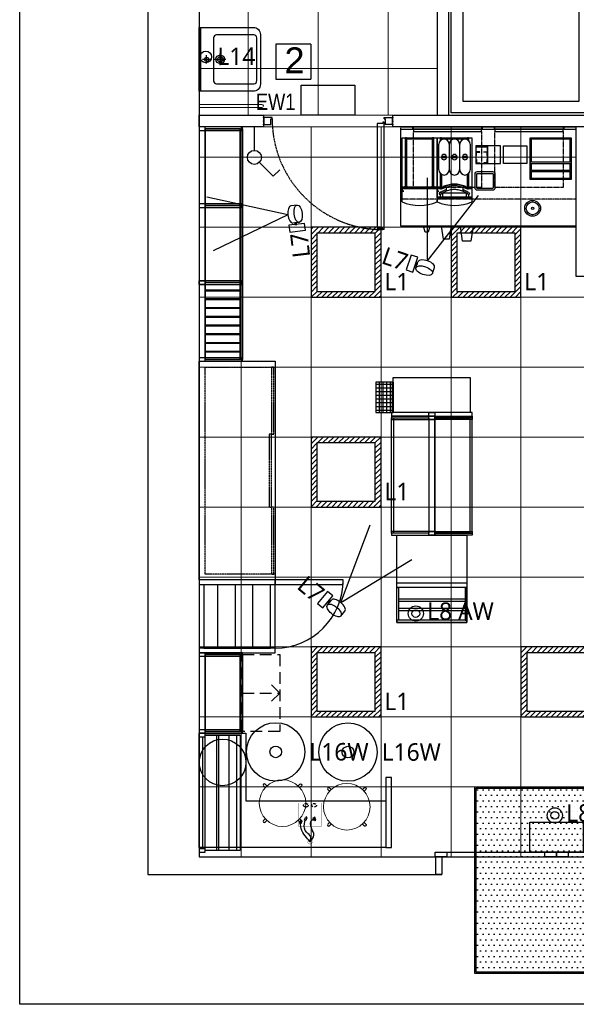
# Model space of a CAD drawing. Header units: millimetres. Extents: x -7934 to 14836, y -13910 to -10668.
# Tile 24 of 42: x 5941 to 6418, y -13826 to -12982. Entities that reach past the tile are written whole.
import ezdxf
from ezdxf.enums import TextEntityAlignment as Align

# ---------------------------------------------------------------- set-up
doc = ezdxf.new("R2010")
doc.units = ezdxf.units.MM
doc.linetypes.add('DASH', pattern=[0.75, 0.5, -0.25])
doc.linetypes.add('DASHED', pattern=[0.75, 0.5, -0.25])
for name, color, linetype in [('!E-L Oprawy', 152, 'Continuous'), ('INSTAL', 50, 'Continuous'), ('NIEBIESKA', 4, 'Continuous')]:
    doc.layers.add(name, color=color, linetype=linetype)
doc.layers.add('A_Podkład', color=253, linetype='Continuous', transparency=0.4)
doc.layers.add('sufit', color=163, linetype='Continuous', lineweight=18)
doc.styles.add('Arial', font='arial.ttf', dxfattribs={"height": 25})
doc.styles.add('E-L', font='l_10646.ttf', dxfattribs={"height": 15})
picture_1 = doc.add_image_def('image1.png', size_in_pixel=(800, 450))

# ---------------------------------------------------------------- blocks, each defined once
blk = doc.blocks.new('EL_L16W')
for radius in [25, 5]:
    blk.add_circle((0, 0), radius)
at = {"insert": (28.92, 7.57), "char_height": 15, "attachment_point": 1, "style": 'E-L'}
blk.add_mtext_dynamic_manual_height_columns('L16W', width=86.5867, gutter_width=75, heights=[0], dxfattribs=at)
blk = doc.blocks.new('A$Ca80a10c8')
h = blk.add_hatch()
h.set_pattern_fill('DOTS', color=256, scale=3)
h.set_pattern_definition([(0, (-21207.973, -14023.4543), (2.38125, 4.7625), [0, -4.7625])])
h.paths.add_polyline_path([(-156.35, 135.24), (-156.35, -22.76), (-18.35, -22.76), (-18.35, 135.24)])
at = {"linetype": 'DASH', "ltscale": 30}
blk.add_line((-156.35, 76.24), (-18.35, 76.24), dxfattribs=at)
for points in [[(-157.35, -23.76), (-157.35, 136.24), (-17.35, 136.24), (-17.35, -23.76)], [(-156.35, -22.76), (-156.35, 135.24), (-18.35, 135.24), (-18.35, -22.76)]]:
    blk.add_lwpolyline(points, close=True)
blk = doc.blocks.new('witryna A')
blk.add_lwpolyline([(-5, 0), (30, 0), (30, -36), (-5, -36)], close=True)
for points in [[(-4, -21), (-4, -1), (29, -1), (29, -21)], [(-5, -21), (-5, -22), (30, -22), (30, -21)], [(29, -21), (-4, -21)], [(-4, -28), (-4, -22)], [(29, -22), (29, -28)], [(-5, -28), (-5, -29), (30, -29), (30, -28)], [(29, -28), (-4, -28)], [(29, -29), (29, -35), (-4, -35), (-4, -29)]]:
    blk.add_lwpolyline(points)
blk = doc.blocks.new('ekspozytor- pokrywki i cukier')
for points in [[(5, 11), (5, 0), (-10, 0), (-10, 11)], [(5, 0), (5, -10), (-10, -10), (-10, 0)]]:
    blk.add_lwpolyline(points, close=True)
for points in [[(4, 0), (4, -10)], [(-9.75, -3.25), (-9.75, -0.25), (-6.75, -0.25), (-6.75, -0.5), (-9.5, -0.5), (-9.5, -3.25), (-9.75, -3.25)], [(-9.75, -6.75), (-9.75, -9.75), (-6.75, -9.75), (-6.75, -9.5), (-9.5, -9.5), (-9.5, -6.75), (-9.75, -6.75)], [(-0.25, -3.25), (-0.25, -0.25), (-3.25, -0.25), (-3.25, -0.5), (-0.5, -0.5), (-0.5, -3.25), (-0.25, -3.25)], [(-0.25, -6.75), (-0.25, -9.75), (-3.25, -9.75), (-3.25, -9.5), (-0.5, -9.5), (-0.5, -6.75), (-0.25, -6.75)]]:
    blk.add_lwpolyline(points)
blk = doc.blocks.new('lodówka na mleko franke')
for p, q in [((0, 0), (3, 0)), ((0, -42.3), (0, 0)), ((3, -0.13), (3, 0)), ((3, 0), (3.8, 0)), ((3.8, 0), (26.2, 0)), ((3.8, 0), (3.8, -0.13)), ((26.2, -0.13), (26.2, 0)), ((26.2, 0), (27, 0)), ((27, 0), (30, 0)), ((27, 0), (27, -0.13)), ((30, 0), (30, -42.3)), ((3, -40.98), (3, -1.27)), ((3.8, -1.27), (3.8, -40.98)), ((25.95, -0.45), (4.05, -0.45)), ((4.05, -0.95), (25.95, -0.95)), ((26.2, -40.98), (26.2, -1.27)), ((27, -1.27), (27, -40.98)), ((30.01, -42.3), (0, -42.3)), ((0, -55), (0, -42.3)), ((0.01, -45.7), (0.01, -42.6)), ((0.16, -42.6), (0.16, -45.7)), ((0.2, -43.8), (0.2, -42.8)), ((0.5, -42.45), (0.31, -42.45)), ((0.31, -45.85), (0.87, -45.85)), ((0.87, -46), (0.31, -46)), ((0.5, -42.8), (0.5, -42.3)), ((0.87, -45.85), (1.06, -45.85)), ((0.87, -45.85), (0.87, -46)), ((1.06, -46), (0.87, -46)), ((1.51, -45.85), (1.06, -45.85)), ((1.06, -46), (1.06, -45.85)), ((1.06, -46), (1.51, -46)), ((1.51, -46), (1.51, -45.85)), ((30, -42.3), (30, -55))]:
    blk.add_line(p, q)
for points in [[(30.2, -42.8), (0, -42.8)], [(30.2, -43.8), (0, -43.8)]]:
    blk.add_lwpolyline(points)
for centre in [(3.4, -41.55), (26.6, -41.55)]:
    blk.add_circle(centre, 0.7)
for centre, radius, start, end in [((3.4, -0.7), 0.7, 20.92483, 339.07517), ((3.4, -0.7), 0.7, 339.07517, 20.92483), ((26.6, -0.7), 0.7, 159.07517, 200.92483), ((26.6, -0.7), 0.7, 200.92483, 159.07517), ((0.31, -42.6), 0.3, 90, 180), ((0.31, -45.7), 0.3, 180, 270), ((0.31, -42.6), 0.15, 90, 180), ((0.31, -45.7), 0.15, 180, 270), ((15, -21.44), 36.76, 245.91485, 294.08515)]:
    blk.add_arc(centre, radius, start, end)
blk = doc.blocks.new('FRANKE Spectra VETRO S V')
for p, q in [((0, 0), (30, 0)), ((0, -423), (0, 0)), ((30, -1.3), (30, 0)), ((30, 0), (38, 0)), ((38, 0), (262, 0)), ((38, 0), (38, -1.3)), ((262, -1.3), (262, 0)), ((262, 0), (270, 0)), ((270, 0), (300, 0)), ((270, 0), (270, -1.3)), ((300, 0), (300, -423)), ((16, -276), (16, -56)), ((30, -23.8), (30, -12.7)), ((38, -12.7), (38, -17.9)), ((259.5, -4.5), (40.5, -4.5)), ((40.5, -9.5), (259.5, -9.5)), ((104, -56), (104, -276)), ((106, -276), (106, -56)), ((194, -56), (194, -276)), ((196, -276), (196, -56)), ((262, -17.9), (262, -12.7)), ((270, -12.7), (270, -23.8)), ((284, -56), (284, -276)), ((82.2, -162.5), (37.8, -162.5)), ((172.2, -162.5), (127.8, -162.5)), ((262.2, -162.5), (217.8, -162.5)), ((37.8, -169.5), (82.2, -169.5)), ((127.8, -169.5), (172.2, -169.5)), ((217.8, -169.5), (262.2, -169.5)), ((30, -423), (30, -308.2)), ((38, -314.1), (38, -422.6)), ((262, -422.6), (262, -314.1)), ((270, -308.2), (270, -423)), ((30, -423), (0, -423)), ((0, -550), (0, -423)), ((0.1, -457), (0.1, -426)), ((1.6, -426), (1.6, -457)), ((2, -438), (2, -428)), ((2, -428), (30, -428)), ((30, -438), (2, -438)), ((5, -424.5), (3.1, -424.5)), ((3.1, -458.5), (8.7, -458.5)), ((8.7, -460), (3.1, -460)), ((5, -428), (5, -423)), ((8.7, -458.5), (10.6, -458.5)), ((8.7, -458.5), (8.7, -460)), ((10.6, -460), (8.7, -460)), ((15.1, -458.5), (10.6, -458.5)), ((10.6, -460), (10.6, -458.5)), ((10.6, -460), (15.1, -460)), ((15.1, -460), (15.1, -458.5)), ((30, -510.7), (30, -488.5)), ((48.5, -472.6), (48.5, -473.7)), ((48.5, -473.7), (251.4, -473.7)), ((48.5, -510.7), (48.5, -473.7)), ((80, -456.2), (80, -425.1)), ((220, -425.1), (220, -456.2)), ((251.4, -473.7), (251.4, -472.6)), ((251.4, -473.7), (251.4, -510.7)), ((300, -423), (270, -423)), ((270, -428), (298, -428)), ((298, -438), (270, -438)), ((270, -488.5), (270, -510.7)), ((295, -423), (295, -428)), ((298, -428), (298, -438)), ((300, -423), (300, -550)), ((6, -512.2), (7.5, -510.7)), ((7.5, -512.2), (6, -512.2)), ((6, -512.2), (6, -521.2)), ((6, -521.2), (7.5, -521.2)), ((7.5, -522.7), (6, -521.2)), ((7.5, -510.7), (7.5, -512.2)), ((292.5, -510.7), (7.5, -510.7)), ((7.5, -512.2), (292.5, -512.2)), ((7.5, -521.2), (7.5, -512.2)), ((7.5, -521.2), (7.5, -522.7)), ((292.5, -521.2), (7.5, -521.2)), ((7.5, -522.7), (292.5, -522.7)), ((292.5, -510.7), (294, -512.2)), ((292.5, -512.2), (292.5, -510.7)), ((294, -512.2), (292.5, -512.2)), ((292.5, -512.2), (292.5, -521.2)), ((294, -521.2), (292.5, -522.7)), ((292.5, -521.2), (294, -521.2)), ((292.5, -522.7), (292.5, -521.2)), ((294, -521.2), (294, -512.2))]:
    blk.add_line(p, q)
for centre in [(29.7, -478.7), (270.2, -478.7)]:
    blk.add_circle(centre, 9.8)
for centre, radius, start, end in [((60, -56), 44, 0, 180), ((34, -7), 7, 20.92483, 339.07517), ((34, -7), 7, 339.07517, 20.92483), ((150, -56), 44, 0, 180), ((240, -56), 44, 0, 180), ((266, -7), 7, 159.07517, 200.92483), ((266, -7), 7, 200.92483, 159.07517), ((60, -166), 22.5, 8.94902, 171.05098), ((150, -166), 22.5, 8.94902, 171.05098), ((240, -166), 22.5, 8.94902, 171.05098), ((60, -166), 22.5, 188.94902, 351.05098), ((150, -166), 22.5, 188.94902, 351.05098), ((240, -166), 22.5, 188.94902, 351.05098), ((60, -276), 44, 180, 0), ((150, -276), 44, 180, 0), ((240, -276), 44, 180, 0), ((30, -348), 80, 270, 293.16888), ((30, -348), 75, 276.1232, 293.16888), ((150, -628.4), 230, 66.83112, 113.16888), ((150, -628.4), 225, 66.83112, 113.16888), ((150, -628.4), 215, 66.83112, 113.16888), ((270, -348), 80, 246.83112, 270), ((270, -348), 75, 246.83112, 263.8768), ((3.1, -426), 3, 90, 180), ((3.1, -457), 3, 180, 270), ((3.1, -426), 1.5, 90, 180), ((3.1, -457), 1.5, 180, 270), ((29.7, -478.7), 11.8, 64.38688, 271.21915), ((29.7, -478.7), 10.9, 66.70282, 271.3087), ((30, -348), 75, 270, 276.1232), ((30, -348), 90, 270, 293.16888), ((150, -628.4), 197.4, 110.77174, 126.35998), ((150, -628.4), 197.4, 53.64002, 69.22826), ((270, -348), 90, 246.83112, 270), ((270, -348), 75, 263.8768, 270), ((150, -214.4), 367.6, 245.91485, 294.08515)]:
    blk.add_arc(centre, radius, start, end)
blk.add_open_spline([(48.5, -472.6), (53.3, -469.5), (58.3, -466.6), (69.2, -460.8), (75.3, -458.1), (87.5, -453.2), (93.7, -451.1), (106.1, -447.7), (112.4, -446.2), (125.2, -444), (131.8, -443.3), (151.7, -442), (165.2, -442.6), (191.7, -446.7), (204.7, -450.2), (223.1, -457.4), (229.1, -460.1), (240.6, -466), (246.2, -469.2), (251.4, -472.6)], degree=3, knots=[41.807527, 41.807527, 41.807527, 41.807527, 43.46432, 43.46432, 45.408669, 45.408669, 47.353018, 47.353018, 49.266227, 49.266227, 51.179436, 51.179436, 55.005855, 55.005855, 58.832274, 58.832274, 60.745484, 60.745484, 62.658693, 62.658693, 62.658693, 62.658693])
blk = doc.blocks.new('kubki-z g góry')
for points in [[(6.17, 0), (4.79, -5.28), (3.48, -5.28), (2.17, -5.28), (0.79, 0)], [(24.71, 0), (23.02, -11.36), (20.47, -11.36), (17.93, -11.36), (16.24, 0)], [(43.44, 0), (41.52, -12.86), (37.98, -12.86), (34.44, -12.86), (32.52, 0)]]:
    blk.add_lwpolyline(points)
blk = doc.blocks.new('Puszka_ladowarki')
at = {"linetype": 'DASH', "ltscale": 5, "const_width": 0.25}
blk.add_lwpolyline([(-20.21, 9.5), (0, 9.5), (0, -9.5), (-20.21, -9.5), (-20.21, 9.5), (-16.21, 9.5), (-16.21, -9.5)], dxfattribs=at)
at = {"linetype": 'DASH', "ltscale": 5}
for centre in [(-18.21, 3.5), (-18.21, -3.5)]:
    blk.add_ellipse(centre, major_axis=(0, 2), ratio=0.75, dxfattribs=at)
blk = doc.blocks.new('Przelotka_w blacie')
at = {"ltscale": 0.5}
for points in [[(-18.32, 4.37), (-18.52, 4.99), (-20.93, 4.18), (-20.72, 3.57)], [(-18.17, 4.42), (-17.89, 3.57), (-20.59, 2.67), (-20.87, 3.52)], [(-20.47, -2.84), (-21.07, -2.59), (-21.39, -3.35), (-20.79, -3.6)], [(-20.41, -2.7), (-18.09, -3.67), (-18.52, -4.72), (-20.85, -3.75)], [(-17.51, -7.5), (-15.64, -7.5), (-15.64, -8.63), (-17.51, -8.63)]]:
    blk.add_lwpolyline(points, close=True, dxfattribs=at)
at = {"const_width": 0.25}
blk.add_lwpolyline([(2, 0, -1), (-2, 0, -1), (2, 0, 0.267949)], format="xyb", dxfattribs=at)
at = {"ltscale": 0.5}
blk.add_lwpolyline([(-17.51, -7.65), (-17.94, -7.65, 0.414214), (-18.16, -7.87), (-18.16, -8.25, 0.414214), (-17.94, -8.47), (-17.51, -8.47)], format="xyb", dxfattribs=at)
for points in [[(0, 0), (-5.5, 3.39), (-11.77, 1.2), (-18.55, 1.77), (-19.24, 3.12)], [(0, 0), (-4, 0.72), (-8.05, -3.06), (-15.31, -4.83), (-18.31, -4.2)], [(0, 0), (-4.96, -4.05), (-11.35, -7.7), (-15.64, -8.06)]]:
    blk.add_spline(points, degree=3)
blk = doc.blocks.new('podkład')
at = {"layer": 'A_Podkład'}
h = blk.add_hatch(dxfattribs=at)
h.set_pattern_fill('ANSI37', color=256, angle=315)
h.set_pattern_definition([(0, (-20487.3457, 24640.3352), (1e-15, 3.175), []), (90, (-20487.3457, 24640.3352), (-3.175, 1e-15), [])])
h.paths.add_polyline_path([(195.5, -822), (195.5, -848), (209.5, -848), (209.5, -822)])
for p, q in [((109.8, -531.95), (109.8, -561.95)), ((139.8, -531.95), (109.8, -531.95)), ((139.8, -531.95), (139.8, -561.95)), ((62, -549.87), (62, -540.12)), ((46.8, -544.99), (53.8, -544.99)), ((50.3, -548.49), (50.3, -541.49)), ((57.12, -544.99), (66.87, -544.99)), ((109.8, -561.95), (139.8, -561.95)), ((106.5, -595), (99.5, -595)), ((99.5, -595), (99.5, -601)), ((105.5, -596), (106.5, -596)), ((105.5, -601), (105.5, -596)), ((106.5, -596), (106.5, -595)), ((202.5, -599), (201.5, -599)), ((201.5, -599), (201.5, -600)), ((202.5, -595), (209.5, -595)), ((202.5, -596), (202.5, -595)), ((202.5, -596), (203.5, -596)), ((202.5, -691), (202.5, -599)), ((203.5, -596), (203.5, -601)), ((209.5, -595), (209.5, -601)), ((99.5, -601), (105.5, -601)), ((196.5, -600), (196.5, -690)), ((201.5, -600), (196.5, -600)), ((209.5, -601), (203.5, -601)), ((44, -669), (44, -672)), ((81, -669), (44, -669)), ((44, -672), (49, -672)), ((44, -672), (81, -672)), ((49, -672), (49, -669)), ((81, -672), (81, -669)), ((201.5, -690), (196.5, -690)), ((201.5, -691), (201.5, -690)), ((202.5, -691), (201.5, -691)), ((44, -735), (44, -738)), ((81, -735), (44, -735)), ((44, -738), (49, -738)), ((44, -738), (81, -738)), ((49, -738), (49, -735)), ((81, -738), (81, -735)), ((209.5, -822), (209.5, -848)), ((209.5, -822), (209.5, -848)), ((210.5, -822), (210.5, -848)), ((60, -1050), (60, -995.5)), ((75, -1050), (75, -995.5)), ((90, -1050), (90, -995.5)), ((213.5, -994), (273.5, -994)), ((47, -1222), (47, -1126)), ((79, -1124.5), (49, -1124.5)), ((59.04, -1223.5), (59.04, -1124.5)), ((60.88, -1223.5), (60.88, -1124.5)), ((69.77, -1223.5), (69.77, -1124.5)), ((76.26, -1223.5), (76.26, -1124.5)), ((79, -1223.5), (49, -1223.5))]:
    blk.add_line(p, q, dxfattribs=at)
at = {"layer": 'A_Podkład', "linetype": 'Continuous', "lineweight": 20}
for p, q in [((44.32, -580.77), (43.98, -580.77)), ((43.98, -589.22), (43.98, -580.77)), ((44.32, -589.22), (44.32, -580.77)), ((44.32, -589.22), (43.98, -589.22)), ((44.32, -583.64), (97.64, -583.64)), ((44.32, -586.35), (97.64, -586.35))]:
    blk.add_line(p, q, dxfattribs=at)
at = {"layer": 'A_Podkład'}
for points in [[(449, -1244), (904, -1244), (904, 0), (0, 0), (0, -1244), (252, -1244)], [(380, -381), (380, -421), (370, -421), (370, -381), (270, -381), (270, -581), (370, -581), (370, -481), (380, -481), (380, -501), (470, -501), (470, -491), (480, -491), (480, -511), (380, -511), (380, -591), (260, -591), (260, -371), (480, -371), (480, -431), (470, -431), (470, -381), (380, -381), (380, -419.9)], [(45.3, -572.4), (45.3, -517.59)], [(49, -670.5), (49, -604.5), (81, -604.5), (81, -670.5), (49, -670.5)], [(49, -670.5), (49, -604.5), (81, -604.5), (81, -670.5), (49, -670.5)], [(216.99, -603), (366.99, -603)], [(356.99, -605), (366.99, -605), (366.99, -688), (216.99, -688), (216.99, -605), (226.99, -605)], [(216.99, -605), (226.29, -605)], [(226.99, -605), (227.19, -605), (227.19, -604.8), (227.49, -604.8), (227.49, -605), (227.49, -605), (227.69, -605), (227.69, -603), (226.99, -603), (226.99, -605)], [(227.69, -605), (286.29, -605)], [(227.69, -605), (286.29, -605)], [(286.29, -605), (286.49, -605), (286.49, -604.8), (286.79, -604.8), (286.79, -605), (286.79, -605), (286.99, -605), (286.99, -603), (286.29, -603), (286.29, -605)], [(286.99, -605), (296.99, -605)], [(296.99, -605), (297.19, -605), (297.19, -604.8), (297.49, -604.8), (297.49, -605), (297.49, -605), (297.69, -605), (297.69, -603), (296.99, -603), (296.99, -605)], [(297.69, -605), (356.29, -605)], [(297.69, -605), (356.29, -605)], [(356.29, -605), (356.49, -605), (356.49, -604.8), (356.79, -604.8), (356.79, -605), (356.79, -605), (356.99, -605), (356.99, -603), (356.29, -603), (356.29, -605)], [(392, -680), (392, -603), (367, -603), (367, -731), (392, -731)], [(49, -736.5), (49, -670.5), (81, -670.5), (81, -736.5), (49, -736.5)], [(49, -736.5), (49, -670.5), (81, -670.5), (81, -736.5), (49, -736.5)], [(49, -802.5), (49, -736.5), (81, -736.5), (81, -802.5), (49, -802.5)], [(49, -802.5), (49, -736.5), (81, -736.5), (81, -802.5), (49, -802.5)], [(49, -743.5), (79, -743.5), (79, -743), (49, -743)], [(49, -751), (79, -751), (79, -750.5), (49, -750.5)], [(49, -758.5), (79, -758.5), (79, -758), (49, -758)], [(49, -766), (79, -766), (79, -765.5), (49, -765.5)], [(49, -773.5), (79, -773.5), (79, -773), (49, -773)], [(49, -781), (79, -781), (79, -780.5), (49, -780.5)], [(49, -788.5), (79, -788.5), (79, -788), (49, -788)], [(44, -804), (81, -804), (81, -801), (44, -801), (44, -804), (49, -804), (49, -801)], [(49, -796), (79, -796), (79, -795.5), (49, -795.5)], [(44, -991.5), (44, -804), (109, -804), (109, -991.5), (44, -991.5)], [(241, -852.5), (241, -951.5), (209, -951.5), (209, -852.5), (241, -852.5)], [(246, -852.5), (246, -951.5), (278, -951.5), (278, -852.5), (246, -852.5)], [(213.5, -953), (273.5, -953), (273.5, -1028), (213.5, -1028), (213.5, -953)], [(44, -991.5), (44, -1054)], [(109, -991.5), (44, -991.5)], [(44, -995.5), (109, -995.5)], [(48, -995.5), (48, -1050)], [(105, -1050), (105, -995.5)], [(109, -1054), (109, -991.5)], [(272, -1008), (215, -1008)], [(272, -1010), (215, -1010)], [(272, -1016), (215, -1016)], [(272, -1018), (215, -1018)], [(109, -1050), (44, -1050)], [(44, -1054), (109, -1054)], [(48, -1050), (105, -1050)], [(49, -1121.5), (49, -1055.5), (81, -1055.5), (81, -1121.5), (49, -1121.5)], [(49, -1121.5), (49, -1055.5), (81, -1055.5), (81, -1121.5), (49, -1121.5)], [(44, -1123), (81, -1123), (81, -1120), (44, -1120), (44, -1123), (49, -1123), (49, -1120)], [(44, -1123), (84, -1123), (84, -1181), (204, -1181), (204, -1221), (44, -1221), (44, -1123)], [(49, -1223.5), (49, -1124.5), (79, -1124.5), (79, -1223.5), (49, -1223.5)], [(204, -1161), (204, -1221), (209, -1221), (209, -1161), (204, -1161)], [(44, -1225), (49, -1225), (49, -1222), (44, -1222), (44, -1225), (49, -1225), (49, -1222)], [(252, -1225), (454, -1225)], [(256.5, -1229), (444.5, -1229)]]:
    blk.add_lwpolyline(points, dxfattribs=at)
for points in [[(44, -1229), (860, -1229), (860, -44), (44, -44)], [(248, -593), (258, -593), (258, -373), (248, -373)], [(44, -593), (99, -593), (99, -603), (44, -603)], [(210, -593), (392, -593), (392, -603), (210, -603)], [(44, -603), (44, -606), (49, -606), (49, -603)], [(44, -606), (81, -606), (81, -603), (44, -603), (44, -606)], [(49, -604.5), (49, -670.5), (79, -670.5), (79, -604.5)], [(227.69, -605), (227.69, -607), (286.29, -607), (286.29, -605)], [(297.69, -605), (297.69, -607), (356.29, -607), (356.29, -605)], [(304.99, -619.2), (324.99, -619.2), (324.99, -634.4), (304.99, -634.4)], [(44, -669), (44, -672), (49, -672), (49, -669)], [(44, -672), (81, -672), (81, -669), (44, -669), (44, -672)], [(49, -670.5), (49, -736.5), (79, -736.5), (79, -670.5)], [(44, -738), (44, -735), (49, -735), (49, -738)], [(44, -738), (81, -738), (81, -735), (44, -735), (44, -738)], [(49, -736.5), (49, -802.5), (79, -802.5), (79, -736.5)], [(79.5, -746.5), (79.5, -740), (79, -740), (79, -746.5)], [(79.5, -754), (79.5, -747.5), (79, -747.5), (79, -754)], [(79.5, -761.5), (79.5, -755), (79, -755), (79, -761.5)], [(79.5, -769), (79.5, -762.5), (79, -762.5), (79, -769)], [(79.5, -776.5), (79.5, -770), (79, -770), (79, -776.5)], [(79.5, -784), (79.5, -777.5), (79, -777.5), (79, -784)], [(79.5, -791.5), (79.5, -785), (79, -785), (79, -791.5)], [(79.5, -799), (79.5, -792.5), (79, -792.5), (79, -799)], [(276.5, -848), (210.5, -848), (210.5, -818), (276.5, -818)], [(210.5, -822), (195.5, -822), (195.5, -848), (210.5, -848)], [(278, -848), (209, -848), (209, -851), (278, -851)], [(246, -851), (209, -851), (209, -854), (246, -854), (246, -851)], [(241, -852.5), (241, -951.5), (211, -951.5), (211, -852.5)], [(241, -851), (241, -848), (246, -848), (246, -851)], [(246, -851), (246, -854), (241, -854), (241, -851)], [(241, -851), (278, -851), (278, -854), (241, -854), (241, -851)], [(276, -852.5), (276, -951.5), (246, -951.5), (246, -852.5)], [(246, -950), (209, -950), (209, -953), (246, -953), (246, -950)], [(213.5, -953), (273.5, -953), (273.5, -998), (213.5, -998)], [(246, -950), (246, -953), (241, -953), (241, -950)], [(241, -950), (278, -950), (278, -953), (241, -953), (241, -950)], [(109, -991.5), (109, -995.5), (167.5, -995.5), (167.5, -991.5)], [(213.5, -998), (215, -998), (215, -1026), (213.5, -1026)], [(273.5, -998), (272, -998), (272, -1026), (273.5, -1026)], [(213.5, -1028), (273.5, -1028), (273.5, -1026), (213.5, -1026)], [(44, -1054), (44, -1057), (49, -1057), (49, -1054)], [(44, -1057), (81, -1057), (81, -1054), (44, -1054), (44, -1057)], [(49, -1055.5), (49, -1121.5), (79, -1121.5), (79, -1055.5)], [(49.09, -1121.5), (49.09, -1055.53), (81.09, -1055.54), (81.09, -1121.51)], [(44, -1123), (44, -1126), (49, -1126), (49, -1123)], [(44, -1126), (49, -1126), (49, -1123), (44, -1123), (44, -1126)], [(49, -1223.5), (49, -1124.5), (79, -1124.5), (79, -1223.5)], [(246.5, -1225), (256.5, -1225), (256.5, -1229), (246.5, -1229)], [(247, -1229), (252, -1229), (252, -1244), (247, -1244)], [(340.5, -1225), (350.5, -1225), (350.5, -1229), (340.5, -1229)], [(350.5, -1225), (360.5, -1225), (360.5, -1229), (350.5, -1229)]]:
    blk.add_lwpolyline(points, close=True, dxfattribs=at)
for points in [[(44, -517.59), (90.45, -517.59, -0.416125), (96.45, -523.67), (96.5, -544.99), (96.45, -566.32, -0.430455), (90.03, -572.4), (44, -572.4)], [(56.28, -526.51), (56.28, -563.48, 0.415025), (58.77, -565.96), (90.8, -565.96, 0.434683), (93.35, -563.23), (93.35, -526.53, 0.410276), (90.8, -524.03), (58.77, -524.03, 0.4149), (56.28, -526.51)], [(282.24, -649.29), (282.24, -643.29, -0.414214), (282.64, -642.89), (295.64, -642.89, -0.414214), (296.04, -643.29), (296.04, -655.29, -0.414214), (295.64, -655.69), (282.64, -655.69, -0.414217), (282.24, -655.29, 0.000006)]]:
    blk.add_lwpolyline(points, format="xyb", close=True, dxfattribs=at)
at = {"layer": 'A_Podkład', "linetype": 'DASHED', "ltscale": 0.5}
for points in [[(216.99, -603), (366.99, -603), (366.99, -665), (216.99, -665)], [(227.69, -607), (286.29, -607), (286.29, -655.03), (227.69, -655.03)], [(297.69, -607), (356.29, -607), (356.29, -655.03), (297.69, -655.03)]]:
    blk.add_lwpolyline(points, close=True, dxfattribs=at)
at = {"layer": 'A_Podkład'}
for points in [[(280.64, -649.29), (280.64, -643.29, -0.414214), (282.64, -641.29), (295.64, -641.29, -0.414214), (297.64, -643.29), (297.64, -655.29, -0.414215), (295.64, -657.29), (282.64, -657.29, -0.414217), (280.64, -655.29, 0.000006), (280.64, -649.29)], [(101.99, -1168.11), (100.58, -1166.69, 1), (99.16, -1168.11), (100.58, -1169.52)], [(128.83, -1168.11), (130.25, -1166.69, -1), (131.66, -1168.11), (130.24, -1169.52)], [(157.18, -1171.22), (155.76, -1169.81, 1), (154.35, -1171.22), (155.77, -1172.64)], [(184.02, -1171.22), (185.43, -1169.81, -1), (186.85, -1171.22), (185.43, -1172.64)], [(100.58, -1196.36), (99.16, -1197.77, 1), (100.58, -1199.19), (101.99, -1197.77)], [(130.24, -1196.36), (131.66, -1197.77, -1), (130.25, -1199.19), (128.83, -1197.77)], [(155.77, -1199.47), (154.35, -1200.89, 1), (155.76, -1202.3), (157.18, -1200.89)], [(185.43, -1199.47), (186.85, -1200.89, -1), (185.43, -1202.3), (184.02, -1200.89)]]:
    blk.add_lwpolyline(points, format="xyb", dxfattribs=at)
at = {"layer": 'A_Podkład', "linetype": 'DASHED', "ltscale": 0.2}
for points in [[(49, -986.5), (49, -809), (109, -809), (109, -986.5)], [(108, -866.5), (108, -809), (106, -809), (106, -866.5)], [(106, -929), (106, -866.5), (104, -866.5), (104, -929)], [(108, -986.5), (108, -929), (106, -929), (106, -986.5)]]:
    blk.add_lwpolyline(points, close=True, dxfattribs=at)
at = {"layer": 'A_Podkład', "linetype": 'DASH', "ltscale": 20}
blk.add_lwpolyline([(81.09, -1121.51), (81.09, -1055.54), (113.09, -1055.55), (113.09, -1121.53)], close=True, dxfattribs=at)
for points in [[(81.09, -1088.53), (113.09, -1088.53), (105.79, -1081.39)], [(81.09, -1088.53), (113.09, -1088.53), (105.79, -1095.66)]]:
    blk.add_lwpolyline(points, dxfattribs=at)
at = {"layer": 'A_Podkład'}
for centre, radius in [((50.3, -544.99), 1.75), ((62, -544.99), 3.66), ((62, -544.99), 2.28), ((329.99, -672.8), 6.8), ((329.99, -672.8), 5.5), ((329.99, -672.8), 1), ((64, -1147.96), 20)]:
    blk.add_circle(centre, radius, dxfattribs=at)
at = {"layer": 'A_Podkład', "linetype": 'Continuous', "lineweight": 0}
for centre in [(115.41, -1182.94), (170.6, -1186.06)]:
    blk.add_circle(centre, 20, dxfattribs=at)
at = {"layer": 'A_Podkład', "linetype": 'Continuous', "lineweight": 20}
blk.add_arc((97.64, -584.99), 1.35, 270, 90, dxfattribs=at)
at = {"layer": 'A_Podkład', "linetype": 'DASHED'}
blk.add_arc((201.5, -596), 95, 180, 270, dxfattribs=at)
at = {"layer": 'A_Podkład'}
blk.add_arc((109, -991.5), 58.5, 270, 0, dxfattribs=at)
for points, start_tangent, end_tangent in [([(59.71, -544.99), (59.89, -544.12), (60.38, -543.38), (61.12, -542.89), (62, -542.71), (62.87, -542.89), (63.61, -543.38), (64.1, -544.13), (64.28, -544.99)], (-0.000009, 1), (-0.000424, -1)), ([(59.71, -544.99), (59.89, -545.87), (60.38, -546.61), (61.12, -547.1), (62, -547.28), (62.87, -547.1), (63.61, -546.61), (64.1, -545.86), (64.28, -544.99)], (-0.000009, -1), (-0.000424, 1))]:
    blk.add_spline(points, degree=3, dxfattribs=dict(at, start_tangent=start_tangent, end_tangent=end_tangent))
for p in [(99, -595), (99, -598), (210, -595), (210, -598), (99, -601), (210, -601)]:
    blk.add_point(p, dxfattribs=at)
for name, p in [('lodówka na mleko franke', (217.99, -612.2)), ('witryna A', (332.99, -612.2)), ('kubki-z g góry', (235.52, -688)), ('A$Ca80a10c8', (437.84, -1305.24))]:
    blk.add_blockref(name, p, dxfattribs=at)
at = {"layer": 'A_Podkład', "xscale": 0.1, "yscale": 0.1, "zscale": 0.1}
blk.add_blockref('FRANKE Spectra VETRO S V', (247.99, -612.2), dxfattribs=at)
at = {"layer": 'A_Podkład', "xscale": -1, "rotation": 270.0000000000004}
blk.add_blockref('ekspozytor- pokrywki i cukier', (291.39, -624.2), dxfattribs=at)
at = {"layer": 'A_Podkład', "rotation": 270}
for name, p in [('Puszka_ladowarki', (139, -1203)), ('Przelotka_w blacie', (139, -1216))]:
    blk.add_blockref(name, p, dxfattribs=at)
at = {"layer": 'A_Podkład', "linetype": 'Continuous', "style": 'Arial'}
blk.add_text('2', height=22.13, dxfattribs=at).set_placement((117.11, -556.88))
blk = doc.blocks.new('EL_L1')
h = blk.add_hatch()
h.set_pattern_fill('ANSI31', color=256, style=0)
h.paths.add_polyline_path([(5, 5), (55, 5), (55, 55), (5, 55)], flags=16)
h.paths.add_polyline_path([(0, 0), (60, 0), (60, 60), (0, 60)])
for points in [[(0, 0), (60, 0), (60, 60), (0, 60)], [(5, 5), (55, 5), (55, 55), (5, 55)]]:
    blk.add_lwpolyline(points, close=True)
at = {"insert": (62.82, 20.85), "char_height": 15, "attachment_point": 1, "style": 'E-L'}
blk.add_mtext_dynamic_manual_height_columns('L1', width=41.5661, gutter_width=75, heights=[0], dxfattribs=at)
blk = doc.blocks.new('*U205')
blk.add_circle((0, 0), 5)
at = {"insert": (9.92, 8.03), "char_height": 15, "attachment_point": 1, "style": 'E-L'}
blk.add_mtext_dynamic_manual_height_columns('L14', width=46.6431, gutter_width=75, heights=[0], dxfattribs=at)
blk = doc.blocks.new('EL_L8AW')
at = {"color": 12}
for radius in [6.5, 3.32]:
    blk.add_circle((0, 0), radius, dxfattribs=at)
at = {"color": 12, "insert": (9.76, 9.57), "char_height": 15, "attachment_point": 1, "style": 'E-L'}
blk.add_mtext_dynamic_manual_height_columns('L8 AW', width=84.9977, gutter_width=75, heights=[0], dxfattribs=at)
blk = doc.blocks.new('EL_L7')
for p, q in [((14.81, 13.36), (-8.38, 80.72)), ((14.81, 13.36), (38, 80.72)), ((7.31, 4.49), (7.31, 9.86)), ((22.31, 4.49), (22.31, 9.86))]:
    blk.add_line(p, q)
for points in [[(0, 0), (5.89, 0), (5.89, 13.5), (0, 13.5)], [(5.89, 6.75), (7.31, 6.75), (7.31, 8.26), (5.89, 8.26)]]:
    blk.add_lwpolyline(points, close=True)
blk.add_ellipse((14.81, 9.86), major_axis=(-7.5, 0), ratio=0.467487, start_param=3.141593, end_param=6.283185)
blk.add_ellipse((14.81, 4.49), major_axis=(-7.5, 0), ratio=0.467487)
at = {"insert": (-22.93, 13.43), "char_height": 15, "attachment_point": 1, "style": 'E-L'}
blk.add_mtext_dynamic_manual_height_columns('L7', width=28.451, gutter_width=75, heights=[0], dxfattribs=at)

msp = doc.modelspace()

# ---------------------------------------------------------------- linework, layer by layer
at = {"layer": 'sufit'}
for points in [[(6136.71, -12844), (6136.71, -13064)], [(6196.71, -12844), (6196.71, -13064)], [(6256.71, -12844), (6256.71, -13064)], [(6298.71, -13024), (6094.71, -13024)], [(6149.71, -13064), (6260.71, -13064)], [(6910.71, -13161), (6447.88, -13161), (6447.88, -13202), (6417.71, -13202), (6417.71, -13074), (6094.71, -13074), (6094.71, -13700), (6910.71, -13700), (6910.71, -13161), (6910.71, -13161)], [(6130.71, -13700), (6130.71, -13074)], [(6260.71, -13074), (6149.71, -13074)], [(6190.71, -13700), (6190.71, -13074)], [(6250.71, -13700), (6250.71, -13074)], [(6310.71, -13700), (6310.71, -13074)], [(6370.71, -13700), (6370.71, -13074)], [(6417.71, -13100), (6094.71, -13100)], [(6417.71, -13160), (6094.71, -13160)], [(6910.71, -13220), (6094.71, -13220)], [(6910.71, -13280), (6094.71, -13280)], [(6910.71, -13340), (6094.71, -13340)], [(6910.71, -13400), (6094.71, -13400)], [(6910.71, -13460), (6094.71, -13460)], [(6910.71, -13520), (6094.71, -13520)], [(6910.71, -13580), (6094.71, -13580)], [(6910.71, -13640), (6094.71, -13640)]]:
    msp.add_lwpolyline(points, dxfattribs=at)

# ---------------------------------------------------------------- block references
at = {"layer": '!E-L Oprawy'}
for p in [(6160.29, -13609.94), (6222.29, -13610.16)]:
    msp.add_blockref('EL_L16W', p, dxfattribs=at)

# ---------------------------------------------------------------- next in the draw order: block references
at = {"layer": 'A_Podkład', "linetype": 'DASH', "ltscale": 10}
msp.add_blockref('podkład', (6050.71, -12471), dxfattribs=at)

# ---------------------------------------------------------------- next in the draw order: linework, layer by layer
at = {"layer": 'INSTAL', "color": 10, "linetype": 'Continuous'}
for p, q in [((6141.97, -13094.06), (6141.97, -13074)), ((6158.24, -13116.32), (6146.21, -13104.3))]:
    msp.add_line(p, q, dxfattribs=at)
at = {"layer": 'INSTAL', "color": 10}
msp.add_line((6158.24, -13116.32), (6163.83, -13110.73), dxfattribs=at)
at = {"layer": 'INSTAL', "color": 10, "linetype": 'Continuous'}
msp.add_circle((6141.97, -13100.06), 6, dxfattribs=at)
at = {"layer": 'NIEBIESKA', "color": 5, "linetype": 'Continuous', "elevation": 0}
msp.add_lwpolyline([(5940.62, -12413.95), (7898.16, -12413.95), (7898.16, -13826.45), (5940.62, -13826.45)], close=True, dxfattribs=at)

# ---------------------------------------------------------------- next in the draw order: block references
at = {"layer": '!E-L Oprawy'}
for name, p in [('*U205', (6100.32, -13013.9, 0)), ('EL_L1', (6190.71, -13220, 0)), ('EL_L1', (6310.71, -13220)), ('EL_L1', (6190.71, -13400)), ('EL_L8AW', (6280.5, -13491.34, 0)), ('EL_L1', (6190.71, -13580)), ('EL_L1', (6370.71, -13580)), ('EL_L8AW', (6399.75, -13664.44, 0))]:
    msp.add_blockref(name, p, dxfattribs=at)
for p, rotation in [((6272.24, -13196.64, 0), 341.0396930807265), ((6185.72, -13162.62, 0), 96.68069890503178), ((6196.15, -13482.67, 0), 320.2419383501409)]:
    msp.add_blockref('EL_L7', p, dxfattribs=dict(at, rotation=rotation))

# ---------------------------------------------------------------- next in the draw order: texts
at = {"layer": 'INSTAL', "color": 20, "linetype": 'ByBlock', "style": 'Arial', "width": 0.8}
msp.add_text('EW1', height=14, dxfattribs=at).set_placement((6143.3, -13052.41), align=Align.MIDDLE_LEFT)

# ---------------------------------------------------------------- next in the draw order: pictures from other files: only their frames are drawn
at = {"layer": 'NIEBIESKA'}
image = msp.add_image(picture_1, insert=(6182.21, -13064), size_in_units=(46.01, 25.88), dxfattribs=at)
image.dxf.flags = 7
image = msp.add_image(picture_1, insert=(6378.21, -13696), size_in_units=(46.01, 25.88), dxfattribs=at)
image.dxf.flags = 7

doc.saveas('drawing.dxf')
